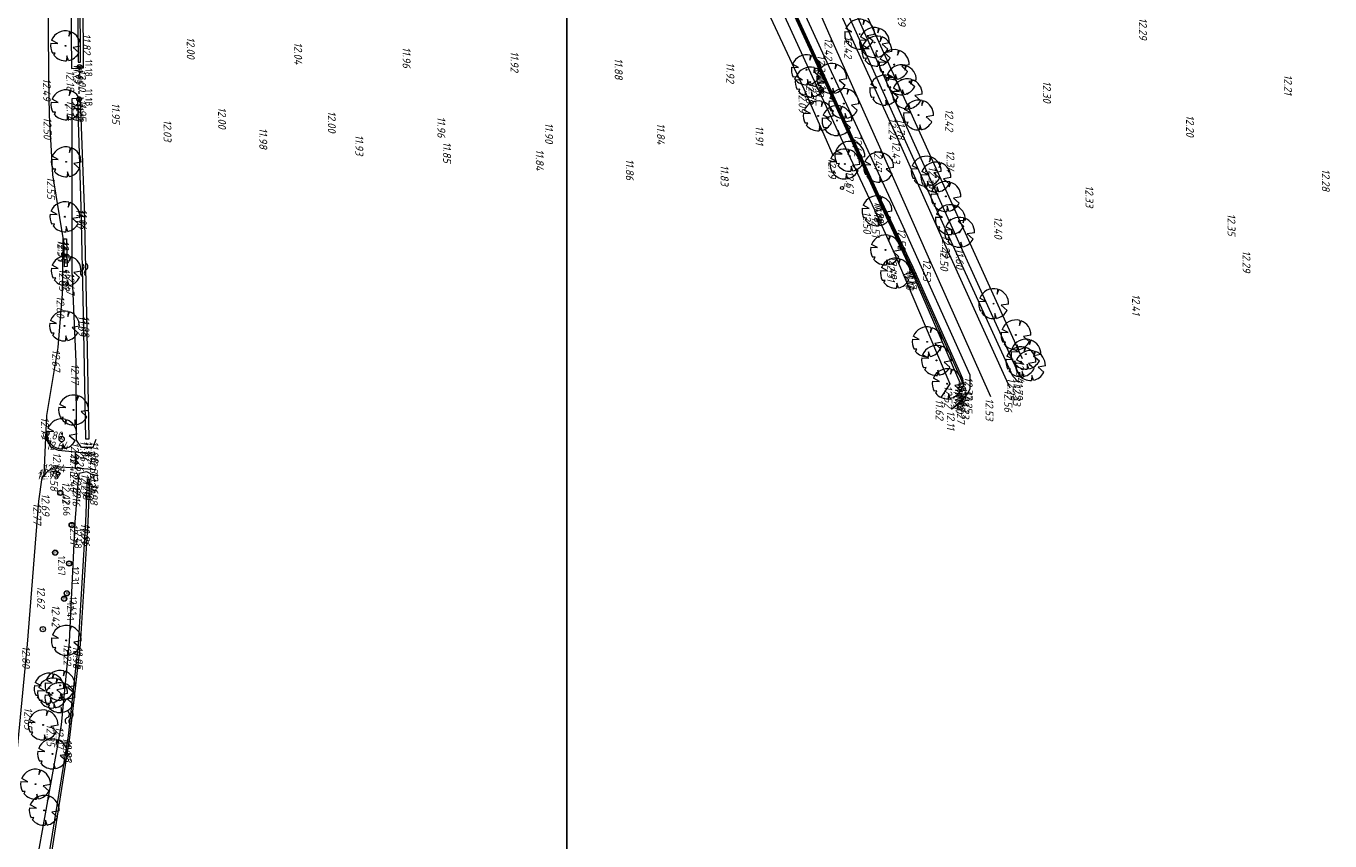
# Model space of a CAD drawing. Header units: metres. Extents: x 232614 to 233692, y 552964 to 554400.
# Tile 17 of 26: x 233434 to 233681, y 553676 to 553830. Entities that reach past the tile are written whole.
import ezdxf
from ezdxf.enums import TextEntityAlignment as Align

# ---------------------------------------------------------------- set-up
doc = ezdxf.new("R2010")
doc.units = ezdxf.units.M
doc.linetypes.add('NLCS-HIDDEN', pattern=[4, 2, -2])
doc.layers.get('Defpoints').update_dxf_attribs({"color": 241})
for name, color, linetype, lineweight, true_color in [('B-XX-AL-Hoogtecijfer-T', 7, 'Continuous', 18, 0xb8807a), ('Duikerhoogte BOB', 7, 'Continuous', 18, 0x0059b3), ('Q26_Boom', 7, 'Continuous', 13, 0x165700), ('Q69_Duiker', 7, 'NLCS-HIDDEN', 13, 0x0059b3), ('Rioolputhoogte', 7, 'Continuous', 13, 0xb8807a), ('T09_Insteek_sloot', 7, 'Continuous', 13, 0x164c00)]:
    doc.layers.add(name, color=color, linetype=linetype, lineweight=lineweight, true_color=true_color)
for name, color, linetype, lineweight in [('Hoogtecijfer-T-UIT', 2, 'Continuous', 18), ('Q28_Rioolput', 251, 'Continuous', 13), ('Q37_Peilbuis', 251, 'Continuous', 13), ('Q67_Brandkraan', 251, 'Continuous', 13), ('Q77_Afsl_water', 251, 'Continuous', 13), ('S05_Water', 144, 'Continuous', 13), ('T06_Houtwal', 42, 'Continuous', 13), ('T07_Greppel', 144, 'Continuous', 13), ('V01_Kantgeslverh', 251, 'Continuous', 13), ('V02_Kantopenverh', 251, 'Continuous', 13), ('V03_Kanttegelverh', 251, 'Continuous', 13), ('V05_Kanthalfverh', 251, 'Continuous', 13), ('W11_Waterlijn', 142, 'Continuous', 13)]:
    doc.layers.add(name, color=color, linetype=linetype, lineweight=lineweight)
doc.styles.add('ISO', font='NLCS-ISO.ttf')
doc.styles.add('NLCS-ISO', font='NLCS-ISO.ttf', dxfattribs={"height": 1.8})
doc.styles.get("Standard").update_dxf_attribs({"font": 'arial.ttf'})

# ---------------------------------------------------------------- blocks, each defined once
blk = doc.blocks.new('Q67_BRANDKRAAN_PUT')
at = {"color": 0}
blk.add_circle((0, 0), 0.5, dxfattribs=at)
blk.add_text('B', height=0.5, dxfattribs=at).set_placement((0, 0), align=Align.MIDDLE_CENTER)
blk = doc.blocks.new('Q77_AFSL_WATER')
at = {"color": 0}
blk.add_circle((0, 0), 0.5, dxfattribs=at)
blk.add_text('W', height=0.5, dxfattribs=at).set_placement((0, 0), align=Align.MIDDLE_CENTER)
blk = doc.blocks.new('M02_GRONDSLAGPUNT')
blk.add_circle((0, 0), 0.5)
blk.add_attdef('1', (0.69, 0.6), '', height=1.3)
blk = doc.blocks.new('Q37_PEILBUIS')
at = {"color": 0}
blk.add_circle((0, 0), 0.3, dxfattribs=at)
blk.add_text('pb', height=0.7, dxfattribs=at).set_placement((0.305312, 0.33528))
blk = doc.blocks.new('Q69_DUIKER_OPENING')
at = {"color": 0}
for p, q in [((-0.2, 0.34), (0, 0)), ((-0.2, -0.35), (0, 0)), ((0, 0), (0.52, 0)), ((1, 0), (1.5, 0)), ((1.9, 0), (2.3, 0))]:
    blk.add_line(p, q, dxfattribs=at)
blk = doc.blocks.new('Q28_RIOOLPUT')
at = {"color": 0}
blk.add_circle((0, 0), 0.5, dxfattribs=at)
blk.add_text('R', height=0.5, dxfattribs=at).set_placement((0.057, -0.008), align=Align.MIDDLE_CENTER)
blk = doc.blocks.new('Q26_BOOM')
at = {"flags": 128}
for points in [[(0.72, 2.74), (0.64, 1.8), (0.97, 2.66)], [(-2.79, 0.5), (-1.48, 0.44), (-2.63, 1.05)], [(-2.19, -1.79), (-1.97, -1.36), (-2.47, -1.39)], [(0.56, -2.78), (0.24, -1.87), (0.2, -2.82)], [(2.83, -0.07), (1.44, -0.31), (2.53, -1.28)]]:
    blk.add_lwpolyline(points, dxfattribs=at)
blk.add_lwpolyline([(2.83, -0.07, 0.321944), (0.97, 2.66, 0.321944)], format="xyb", dxfattribs=at)
blk.add_circle((0, 0), 0.0844)
for start, end in [(75.1844, 158.299), (169.749, 209.4302), (219.2667, 274.1068), (281.3601, 333.2046)]:
    blk.add_arc((0, 0), 2.83, start, end)
blk = doc.blocks.new('S05')
for centre, start, end in [((-0.6, 0.04), 28.0726, 151.9276), ((0.6, 0.68), 208.0726, 331.9276), ((-0.6, -0.68), 28.0726, 151.9276), ((0.6, -0.04), 208.0726, 331.9276)]:
    blk.add_arc(centre, 0.68, start, end)

msp = doc.modelspace()

# ---------------------------------------------------------------- linework, layer by layer
at = {"layer": 'Defpoints'}
msp.add_lwpolyline([(232867.83, 554400.49), (233536.33, 554400.49), (233536.33, 552964.49), (232867.83, 552964.49)], close=True, dxfattribs=at)
at = {"layer": 'T06_Houtwal'}
msp.add_lwpolyline([(233586.74, 553805.33), (233581.21, 553818.01), (233572.66, 553836.36), (233563.08, 553857.72), (233549.77, 553886.55), (233542.08, 553903.76), (233531.77, 553926.91), (233524.3, 553943.73), (233516.14, 553962.58), (233515.89, 553964.01), (233516.93, 553964.92), (233517.96, 553965.13)], dxfattribs=at)
at = {"layer": 'T07_Greppel'}
for points in [[(233520.13, 553965.15), (233520.8, 553961.79), (233526.44, 553948.9), (233534.23, 553931.31), (233543.96, 553909.95), (233553.53, 553888.87), (233569.49, 553853.96), (233584.52, 553821.19), (233595.43, 553797.13), (233601.52, 553784.23), (233611.03, 553762.82)], [(233622.05, 553763.61), (233610.84, 553788.24), (233599.73, 553812.77), (233584.88, 553846.18), (233571.68, 553874.79), (233568.34, 553882.05), (233567.41, 553884.35), (233567.28, 553884.66)]]:
    msp.add_lwpolyline(points, dxfattribs=at)
at = {"layer": 'T09_Insteek_sloot'}
for points in [[(233609.08, 553757.51), (233611.15, 553759.25), (233611.97, 553760.21), (233612.57, 553761.36), (233612.6, 553763.93), (233599.96, 553792.05), (233591.75, 553809.71), (233584.74, 553824.82), (233572.92, 553850.64), (233563.97, 553870.01), (233553.9, 553891.59), (233552.53, 553894.88), (233541.56, 553919.71), (233536.03, 553932.01), (233533.9, 553935.97), (233529.21, 553947.26), (233522.51, 553962.8), (233520.37, 553966.53), (233519.14, 553966.89), (233518.4, 553966.22), (233517.96, 553965.13)], [(233517.96, 553965.13), (233518.01, 553964.54), (233519.94, 553958.9), (233530.36, 553935.72), (233544.04, 553905.95), (233552.72, 553886.57), (233564.11, 553860.93), (233583.08, 553819.55), (233594.93, 553794.22), (233598.38, 553786.77), (233608.76, 553762.28)], [(233621.69, 553762.67), (233620.67, 553763.75), (233608.33, 553790.73), (233598.23, 553812.91), (233586.64, 553838.61), (233583.42, 553845.7), (233577.36, 553859.2), (233570.6, 553874.38), (233566.15, 553883.31), (233566.21, 553884.85), (233567.3, 553885.88), (233569.04, 553886.08), (233573.54, 553875.11), (233605.77, 553803.73), (233622.4, 553767.08)], [(233442.79, 553816.25), (233444.98, 553816.35)], [(233446.75, 553750.28), (233444.6, 553750.29), (233443.62, 553751.63), (233443.58, 553766.43), (233442.83, 553783.68), (233442.79, 553816.25)], [(233608.76, 553762.28), (233607.04, 553759.73)], [(233447.27, 553751.81), (233446.75, 553750.28)], [(233447.12, 553743.81), (233446.79, 553745.03), (233445.6, 553745.67), (233444.05, 553745.34), (233443.86, 553743.43), (233443.35, 553736.16), (233442.22, 553713.55), (233440.73, 553697.84), (233435.56, 553669.12), (233430.86, 553643.63), (233426.31, 553618.56), (233419.16, 553577.21), (233418.53, 553573.24), (233415.74, 553559.01), (233413.87, 553545.32), (233414.36, 553543.16), (233415.14, 553542.68), (233416.38, 553543.41)]]:
    msp.add_lwpolyline(points, dxfattribs=at)
msp.add_lwpolyline([(233444.98, 553822.01), (233444.82, 553848.69), (233444.84, 553876.96), (233444.58, 553899.38), (233444.48, 553923.43), (233442.09, 553923.4), (233441.96, 553918.01), (233442.12, 553899.07), (233442.06, 553874.87), (233442.46, 553848.59), (233442.7, 553821.89)], close=True, dxfattribs=at)
at = {"layer": 'V01_Kantgeslverh'}
for points in [[(233437.07, 553972.57), (233437.27, 553947.24), (233437.69, 553915.13), (233438.03, 553866.64), (233438.13, 553848.71), (233438.37, 553820.37), (233438.45, 553813.03), (233439.1, 553801.77), (233441.07, 553789.88), (233440.9, 553779.3), (233440.08, 553769.16), (233437.98, 553756.33), (233437.8, 553752.15)], [(233437.8, 553752.15), (233437.46, 553745.04)], [(233373.37, 553343.79), (233374.07, 553347.7), (233378.2, 553370.89), (233382.65, 553395.76), (233387.11, 553421.07), (233389, 553432.25), (233393.6, 553457.89), (233398.57, 553486.35), (233403.23, 553512.64), (233407.92, 553538.79), (233412.94, 553567.19), (233414.93, 553578.21), (233419.53, 553604.99), (233424.17, 553632.35), (233428.17, 553658.72), (233431.75, 553685.52), (233434.4, 553713.13), (233436.5, 553740.14), (233437.17, 553744.59), (233437.46, 553745.04)]]:
    msp.add_lwpolyline(points, dxfattribs=at)
at = {"layer": 'V02_Kantopenverh'}
for points in [[(233440.22, 553749.68), (233438.92, 553750.24), (233437.8, 553752.15)], [(233443.47, 553749.36), (233440.22, 553749.68)], [(233443.45, 553746.42), (233443.47, 553749.36)], [(233437.46, 553745.04), (233438.32, 553745.95)], [(233438.32, 553745.95), (233439.7, 553746.66)], [(233439.7, 553746.66), (233443.45, 553746.42)]]:
    msp.add_lwpolyline(points, dxfattribs=at)
at = {"layer": 'V03_Kanttegelverh'}
msp.add_lwpolyline([(233441.27, 553789.72), (233441.77, 553789.72), (233441.89, 553784.47), (233441.38, 553784.4)], close=True, dxfattribs=at)
at = {"layer": 'V05_Kanthalfverh'}
for points in [[(233530.49, 553975.35), (233528.64, 553973.94), (233527.51, 553972.2), (233526.99, 553970.05), (233527.43, 553967.63), (233536.7, 553946.71), (233546.04, 553925.79), (233554.54, 553906.65), (233563.27, 553887.45), (233572.13, 553867.44), (233580.64, 553848.55), (233589.86, 553828.37), (233598.93, 553808.51), (233607.98, 553788.19), (233620.11, 553761.52)], [(233616.53, 553759.87), (233604.71, 553786.22), (233595.53, 553807.05), (233586.13, 553828.03), (233577.03, 553848.8), (233566.98, 553870.75), (233557.75, 553890.94), (233547.92, 553913.09), (233539.04, 553933.25), (233530.19, 553953.24), (233524.79, 553965.29), (233523.29, 553968), (233521.19, 553970.32), (233518.65, 553972.25), (233515.46, 553973.7)], [(233447.21, 553748.91), (233443.47, 553749.36)], [(233443.45, 553746.42), (233447.33, 553746.11)]]:
    msp.add_lwpolyline(points, dxfattribs=at)
at = {"layer": 'W11_Waterlijn'}
for points in [[(233444.39, 553823.1), (233444.25, 553848.53), (233444.05, 553875.09), (233443.91, 553898.3), (233443.97, 553922.86), (233443.06, 553922.89), (233443.09, 553898.37), (233443.38, 553875.05), (233443.74, 553848.52), (233443.93, 553823.1)], [(233444.39, 553815.92), (233443.85, 553815.9), (233444.47, 553795.68), (233444.9, 553775.54), (233445.32, 553751.91), (233446.01, 553751.91), (233445.56, 553775.49), (233445.12, 553795.68)], [(233446.09, 553744.33), (233445.76, 553736.23), (233444.36, 553713.01), (233442.34, 553695.46), (233438.44, 553670.97), (233433.06, 553641.81), (233428.6, 553617.8), (233421.6, 553577.92), (233419.74, 553567.89), (233417.69, 553557.32), (233415.54, 553544.57), (233415.23, 553544.63), (233417.46, 553557.32), (233419.4, 553567.9), (233421.26, 553578), (233428.28, 553618.61), (233432.71, 553642.53), (233438.2, 553671.8), (233442.1, 553695.78), (233443.99, 553713.11), (233445.39, 553736.29), (233445.7, 553744.42)]]:
    msp.add_lwpolyline(points, close=True, dxfattribs=at)
msp.add_lwpolyline([(233569.39, 553853.66), (233584.34, 553820.94), (233595.3, 553796.82), (233601.31, 553784.02), (233610.62, 553762.58), (233610.63, 553761.94), (233610.31, 553761.47), (233610.8, 553760.9), (233611.43, 553762.1), (233611.23, 553763.23), (233601.85, 553784.29), (233595.77, 553797), (233584.83, 553821.09), (233569.74, 553853.82)], dxfattribs=at)

# ---------------------------------------------------------------- block references
at = {"layer": 'Duikerhoogte BOB'}
ref = msp.add_blockref('M02_GRONDSLAGPUNT', (233444.22, 553822.2), dxfattribs=dict(at, xscale=0.9, yscale=0.9, zscale=0.9, rotation=270))
ref.add_attrib('M02_GRONDSLAGPUNT', '11.18', (233445.27, 553823.6), dxfattribs={"layer": '0', "color": 0, "height": 1.35, "rotation": 270, "style": 'ISO'})
ref = msp.add_blockref('M02_GRONDSLAGPUNT', (233444.12, 553816.1), dxfattribs=dict(at, xscale=0.9, yscale=0.9, zscale=0.9, rotation=270))
ref.add_attrib('M02_GRONDSLAGPUNT', '11.18', (233445.31, 553818.04), dxfattribs={"layer": '0', "color": 0, "height": 1.35, "rotation": 270, "style": 'ISO'})
at = {"layer": 'Q26_Boom'}
for p in [(233591.71, 553828.38), (233594.51, 553826.81), (233441.57, 553826.18), (233594.96, 553825.19), (233581.63, 553821.66), (233598.24, 553822.64), (233582.37, 553819.33), (233586.42, 553820.02), (233599.59, 553819.76), (233596.43, 553817.81), (233600.71, 553817.12), (233441.64, 553815.02), (233588.72, 553815.27), (233583.86, 553812.94), (233587.42, 553812.05), (233602.83, 553813.1), (233441.68, 553804.25), (233589.86, 553805.3), (233588.9, 553803.85), (233595.3, 553803.24), (233604.29, 553802.48), (233606.12, 553801.38), (233608, 553797.72), (233594.99, 553795.01), (233441.45, 553793.88), (233608.86, 553793.33), (233610.61, 553790.94), (233596.59, 553787.61), (233441.68, 553783.67), (233598.47, 553783.22), (233617.04, 553777.45), (233441.36, 553773.24), (233604.46, 553770.23), (233621.26, 553771.55), (233623.15, 553767.91), (233606.24, 553766.73), (233622.18, 553766.48), (233624, 553765.76), (233608.27, 553762.32), (233443.09, 553757.36), (233440.84, 553752.85), (233441.71, 553713.82), (233438.45, 553704.79), (233439.12, 553703.86), (233440.52, 553705.31), (233440.51, 553703), (233437.33, 553697.84), (233439.12, 553692.35), (233435.9, 553686.64), (233437.53, 553681.69)]:
    msp.add_blockref('Q26_BOOM', p, dxfattribs=at)
at = {"layer": 'Q28_Rioolput'}
for p in [(233440.58, 553741.69), (233442.74, 553735.61), (233439.61, 553730.4), (233442.24, 553728.35), (233441.3, 553721.69), (233441.8, 553722.71)]:
    msp.add_blockref('Q28_RIOOLPUT', p, dxfattribs=at)
at = {"layer": 'Q37_Peilbuis'}
msp.add_blockref('Q37_PEILBUIS', (233588.38, 553799.31), dxfattribs=at)
at = {"layer": 'Q67_Brandkraan'}
msp.add_blockref('Q67_BRANDKRAAN_PUT', (233437.28, 553715.94), dxfattribs=at)
at = {"layer": 'Q69_Duiker'}
for p, rotation in [((233444.22, 553822.2), 269.139922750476), ((233444.13, 553816.1), 89.13992275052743)]:
    msp.add_blockref('Q69_DUIKER_OPENING', p, dxfattribs=dict(at, rotation=rotation))
at = {"layer": 'Q77_Afsl_water'}
msp.add_blockref('Q77_AFSL_WATER', (233440.83, 553751.87), dxfattribs=at)
at = {"layer": 'Rioolputhoogte'}
ref = msp.add_blockref('M02_GRONDSLAGPUNT', (233440.58, 553741.69), dxfattribs=dict(at, xscale=0.9, yscale=0.9, zscale=0.9, rotation=270))
ref.add_attrib('M02_GRONDSLAGPUNT', '12.66', (233441.12, 553741.07), dxfattribs={"layer": '0', "color": 0, "height": 1.35, "rotation": 270, "style": 'ISO'})
ref = msp.add_blockref('M02_GRONDSLAGPUNT', (233442.74, 553735.61), dxfattribs=dict(at, xscale=0.9, yscale=0.9, zscale=0.9, rotation=270))
ref.add_attrib('M02_GRONDSLAGPUNT', '12.48', (233443.28, 553734.99), dxfattribs={"layer": '0', "color": 0, "height": 1.35, "rotation": 270, "style": 'ISO'})
ref = msp.add_blockref('M02_GRONDSLAGPUNT', (233439.61, 553730.4), dxfattribs=dict(at, xscale=0.9, yscale=0.9, zscale=0.9, rotation=270))
ref.add_attrib('M02_GRONDSLAGPUNT', '12.67', (233440.15, 553729.78), dxfattribs={"layer": '0', "color": 0, "height": 1.35, "rotation": 270, "style": 'ISO'})
ref = msp.add_blockref('M02_GRONDSLAGPUNT', (233442.24, 553728.35), dxfattribs=dict(at, xscale=0.9, yscale=0.9, zscale=0.9, rotation=270))
ref.add_attrib('M02_GRONDSLAGPUNT', '12.31', (233442.77, 553727.73), dxfattribs={"layer": '0', "color": 0, "height": 1.35, "rotation": 270, "style": 'ISO'})
ref = msp.add_blockref('M02_GRONDSLAGPUNT', (233441.3, 553721.69), dxfattribs=dict(at, xscale=0.9, yscale=0.9, zscale=0.9, rotation=270))
ref.add_attrib('M02_GRONDSLAGPUNT', '12.41', (233441.84, 553721.07), dxfattribs={"layer": '0', "color": 0, "height": 1.35, "rotation": 270, "style": 'ISO'})
ref = msp.add_blockref('M02_GRONDSLAGPUNT', (233441.8, 553722.71), dxfattribs=dict(at, xscale=0.9, yscale=0.9, zscale=0.9, rotation=270))
ref.add_attrib('M02_GRONDSLAGPUNT', '12.41', (233442.34, 553722.09), dxfattribs={"layer": '0', "color": 0, "height": 1.35, "rotation": 270, "style": 'ISO'})
at = {"layer": 'S05_Water'}
for p, rotation in [((233445.09, 553783.83), 91.59212514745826), ((233442.24, 553699.2), 84.77063238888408)]:
    msp.add_blockref('S05', p, dxfattribs=dict(at, rotation=rotation))

# ---------------------------------------------------------------- texts
at = {"layer": 'B-XX-AL-Hoogtecijfer-T', "style": 'NLCS-ISO', "oblique": 13.5}
for s, p in [('12.29', (233598.92, 553834.07)), ('12.29', (233644.53, 553831.46)), ('11.82', (233444.82, 553828.48)), ('12.00', (233464.49, 553827.8)), ('12.42', (233585.06, 553827.68)), ('12.42', (233588.78, 553828.02)), ('12.04', (233484.81, 553826.84)), ('11.96', (233505.3, 553825.94)), ('11.92', (233525.72, 553825.13)), ('11.13', (233443.06, 553822.75)), ('11.05', (233443.43, 553822.76)), ('11.88', (233545.39, 553823.83)), ('11.92', (233566.51, 553823.04)), ('12.32', (233583.7, 553824.47)), ('12.49', (233437.28, 553820.02)), ('12.18', (233441.73, 553821.53)), ('12.00', (233443.95, 553821.66)), ('10.99', (233583.47, 553820.84)), ('11.11', (233583.54, 553820.59)), ('11.14', (233583.92, 553820.74)), ('12.21', (233671.97, 553820.73)), ('12.09', (233580.16, 553817.67)), ('12.78', (233581.55, 553819.46)), ('12.75', (233582.04, 553819.21)), ('12.30', (233626.38, 553819.52)), ('12.14', (233441.79, 553815.9)), ('11.31', (233442.98, 553815.55)), ('11.12', (233443.5, 553815.57)), ('11.95', (233444.01, 553816.01)), ('11.95', (233450.32, 553815.38)), ('12.50', (233437.42, 553812.69)), ('12.00', (233470.42, 553814.57)), ('12.00', (233491.16, 553813.84)), ('11.96', (233511.87, 553812.79)), ('12.24', (233597.16, 553812.56)), ('11.78', (233598.77, 553812.41)), ('12.42', (233607.92, 553814.2)), ('12.20', (233653.43, 553813.06)), ('12.03', (233460.1, 553812.2)), ('11.98', (233478.2, 553810.67)), ('11.90', (233532.23, 553811.64)), ('11.84', (233553.37, 553811.55)), ('11.91', (233572.02, 553811.06)), ('11.93', (233496.36, 553809.37)), ('11.85', (233512.95, 553808.03)), ('12.42', (233590.68, 553809.36)), ('12.43', (233597.86, 553808.16)), ('11.84', (233530.47, 553806.61)), ('12.19', (233585.77, 553804.99)), ('12.47', (233594.46, 553806.7)), ('12.34', (233608.13, 553806.46)), ('11.86', (233547.5, 553804.77)), ('11.83', (233565.42, 553803.66)), ('12.67', (233589.09, 553802.51)), ('12.36', (233604.72, 553803.36)), ('12.28', (233679.09, 553802.89)), ('12.55', (233438.06, 553801.43)), ('12.33', (233634.4, 553799.76)), ('11.10', (233443.6, 553795.33)), ('11.04', (233444.13, 553795.33)), ('11.16', (233594.41, 553796.45)), ('11.19', (233594.54, 553796.79)), ('11.20', (233594.82, 553796.65)), ('12.50', (233592.37, 553794.84)), ('12.51', (233593.98, 553793.88)), ('12.40', (233617.16, 553793.89)), ('12.35', (233661.26, 553794.44)), ('12.52', (233598.92, 553791.71)), ('12.29', (233607.28, 553790.39)), ('12.53', (233440.04, 553789.54)), ('12.57', (233440.24, 553789.38)), ('12.59', (233440.72, 553789.38)), ('12.50', (233606.95, 553787.84)), ('11.60', (233609.88, 553787.88)), ('12.51', (233596.91, 553785.51)), ('12.49', (233597.29, 553786.43)), ('12.53', (233603.68, 553785.88)), ('12.29', (233664.1, 553787.47)), ('12.65', (233440.33, 553784.04)), ('12.62', (233440.86, 553784.1)), ('12.47', (233441.76, 553783.33)), ('11.13', (233600.43, 553783.67)), ('11.12', (233600.64, 553783.88)), ('11.17', (233600.98, 553783.94)), ('12.60', (233439.87, 553778.93)), ('12.41', (233643.22, 553779.23)), ('11.09', (233443.93, 553775.2)), ('11.08', (233444.59, 553775.12)), ('12.67', (233439.05, 553768.79)), ('12.17', (233442.63, 553766.08)), ('12.34', (233621.33, 553766.73)), ('12.37', (233611.57, 553763.58)), ('12.29', (233619.63, 553763.41)), ('11.79', (233621.08, 553763.27)), ('12.52', (233607.73, 553761.94)), ('11.13', (233609.44, 553761.12)), ('11.17', (233609.74, 553762.23)), ('11.19', (233609.74, 553761.6)), ('11.20', (233609.85, 553760.55)), ('11.10', (233610.15, 553762.47)), ('11.17', (233610.35, 553762.88)), ('11.16', (233610.54, 553761.74)), ('12.25', (233611.53, 553761.02)), ('12.56', (233619.06, 553761.16)), ('12.33', (233620.66, 553762.32)), ('11.62', (233606.08, 553759.37)), ('12.27', (233610.12, 553758.9)), ('12.23', (233610.94, 553759.86)), ('12.53', (233615.5, 553759.53)), ('12.79', (233436.93, 553755.99)), ('12.11', (233608.2, 553757.16)), ('12.20', (233442.59, 553751.28)), ('11.06', (233444.35, 553751.55)), ('11.07', (233445.06, 553751.56)), ('11.98', (233446.31, 553751.45)), ('12.60', (233439.19, 553749.31)), ('12.43', (233442.4, 553749.01)), ('12.26', (233443.55, 553749.93)), ('12.17', (233445.79, 553749.93)), ('12.35', (233446.16, 553748.57)), ('12.58', (233438.66, 553746.31)), ('12.40', (233442.38, 553746.07)), ('12.36', (233446.28, 553745.75)), ('12.42', (233440.87, 553743.78)), ('12.29', (233443, 553745)), ('12.29', (233444.55, 553745.33)), ('11.18', (233444.82, 553744.05)), ('11.10', (233445.21, 553743.98)), ('12.14', (233445.79, 553744.68)), ('11.98', (233446.15, 553743.46)), ('12.69', (233437.05, 553741.56)), ('12.16', (233442.89, 553743.06)), ('12.77', (233435.47, 553739.79)), ('11.03', (233444.44, 553735.94)), ('10.96', (233444.71, 553735.88)), ('12.31', (233442.39, 553735.81)), ('12.62', (233436.2, 553724.07)), ('12.42', (233438.97, 553720.53)), ('12.80', (233433.37, 553712.77)), ('12.22', (233441.18, 553713.2)), ('10.98', (233442.95, 553712.76)), ('10.95', (233443.32, 553712.67)), ('12.65', (233433.77, 553701.14)), ('12.35', (233438, 553697.97)), ('12.07', (233439.7, 553697.49)), ('10.95', (233441.05, 553695.44)), ('10.88', (233441.3, 553695.1))]:
    msp.add_text(s, height=1.5, rotation=270, dxfattribs=at).set_placement(p)
at = {"layer": 'Hoogtecijfer-T-UIT', "style": 'NLCS-ISO', "oblique": 13.5}
for s, p in [('12.80', (233436.77, 553751.79)), ('12.64', (233437.86, 553749.87)), ('12.78', (233436.12, 553744.23)), ('12.76', (233436.41, 553744.67)), ('12.64', (233437.25, 553745.58))]:
    msp.add_text(s, height=1.5, dxfattribs=at).set_placement(p)

doc.saveas('drawing.dxf')
